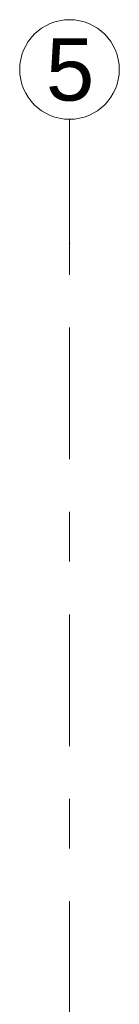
# Model space of a CAD drawing. Header units: metres. Extents: x -3.6 to 84.5, y -11 to 16.8.
# Tile 73 of 256: x 14.83 to 15.03, y 14.828 to 16.805. Entities that reach past the tile are written whole.
import ezdxf

# ---------------------------------------------------------------- set-up
doc = ezdxf.new("R2010")
doc.units = ezdxf.units.M
doc.header["$MEASUREMENT"] = 0
doc.linetypes.add('Strichlinie doppelt', pattern=[0.546806, 0.264583, -0.105833, 0.070556, -0.105833])
doc.layers.add('451 - Universal.Achsen Raster', color=7, linetype='Continuous')
doc.styles.add('ERSTELLTER_STIL_2', font='txt')

msp = doc.modelspace()

# ---------------------------------------------------------------- linework, layer by layer
at = {"layer": '451 - Universal.Achsen Raster', "color": 160, "linetype": 'Strichlinie doppelt', "lineweight": 9, "true_color": 0x3232ff}
for p, q in [((14.93, 16.355), (14.93, 16.605)), ((14.93, -10.585), (14.93, 16.355))]:
    msp.add_line(p, q, dxfattribs=at)
at = {"layer": '451 - Universal.Achsen Raster', "color": 160, "linetype": 'Continuous', "lineweight": 9, "true_color": 0x3232ff}
msp.add_circle((14.93, 16.705), 0.1, dxfattribs=at)
at = {"layer": '451 - Universal.Achsen Raster', "color": 160, "linetype": 'Strichlinie doppelt', "lineweight": 9, "true_color": 0x3232ff}
msp.add_point((14.93, 16.355), dxfattribs=at)
msp.add_point((14.93, 16.355), dxfattribs=at)

# ---------------------------------------------------------------- texts
at = {"layer": '451 - Universal.Achsen Raster', "color": 160, "lineweight": 9, "true_color": 0x3232ff, "insert": (14.8826, 16.7675), "char_height": 0.125, "attachment_point": 1, "style": 'ERSTELLTER_STIL_2'}
msp.add_mtext('\\A1;{\\pql;\\pt0;\\fArial|b0|i0|c0|p38;5}', dxfattribs=at)

doc.saveas('drawing.dxf')
